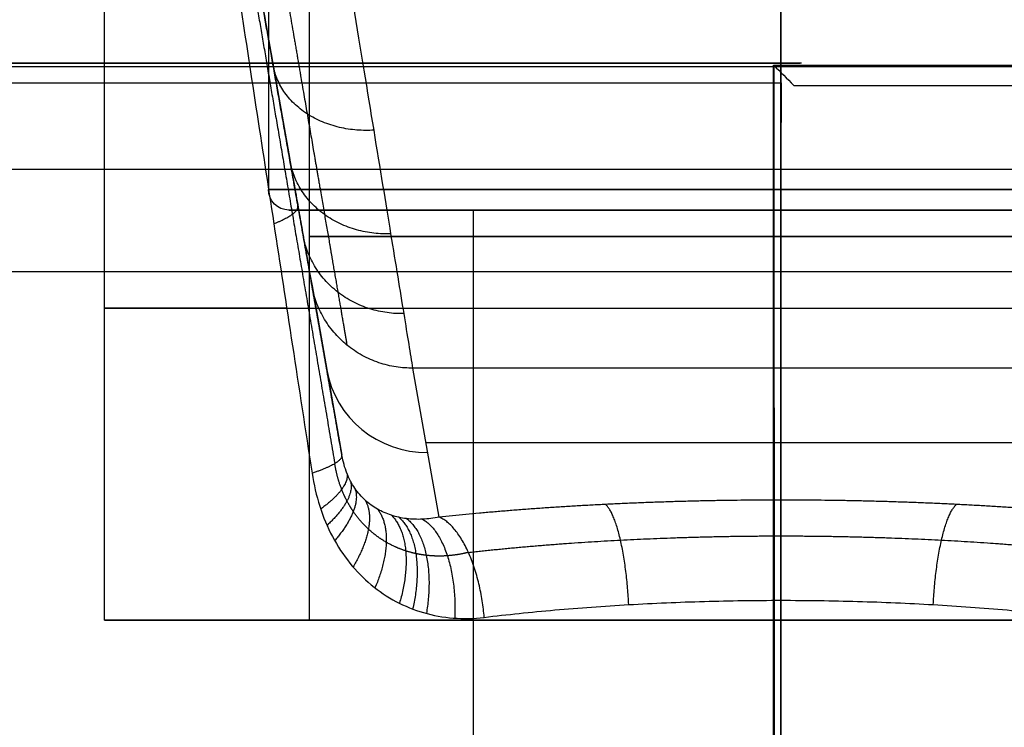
# Model space of a CAD drawing. Header units: millimetres. Extents: x -249 to 249, y -500 to 303.
# Tile 92 of 174: x -37 to 11, y -32 to 2. Entities that reach past the tile are written whole.
import ezdxf

# ---------------------------------------------------------------- set-up
doc = ezdxf.new("R2010")
doc.units = ezdxf.units.MM
doc.header["$MEASUREMENT"] = 0
doc.layers.add('Predefinito', color=7, linetype='Continuous', true_color=0x000000)

# ---------------------------------------------------------------- blocks, each defined once
blk = doc.blocks.new('FORMAmobile50ANTAC')
at = {"layer": 'Predefinito'}
blk.add_line((-200.698, 0), (-108.698, -500), dxfattribs=at)
at = {"layer": 'Predefinito', "extrusion": (1.83389e-17, 1, -3.12415e-17)}
blk.add_arc((0, 0), 218, 0.00418, 89.99582, dxfattribs=at)
at = {"layer": 'Predefinito', "extrusion": (-9.44422e-17, 1, 9.44422e-17)}
blk.add_arc((0, 0), 200.698, 0, 90, dxfattribs=at)
at = {"layer": 'Predefinito', "extrusion": (-1.00004e-16, 1, 9.74553e-17)}
blk.add_arc((0, 0, -0.983), 218.819, 0.26079, 89.73921, dxfattribs=at)
at = {"layer": 'Predefinito'}
for points, degree in [([(-217.984, 0, 0), (-217.989, 0, 0.005), (-217.995, 0, 0.011), (-218, 0, 0.016)], 3), ([(-125.982, -500, 0), (-148.315, -378.632, 0), (-178.982, -211.965, 0), (-217.984, 0, 0)], 3), ([(-217.984, 0, 0), (-209.341, 0, 0), (-200.698, 0)], 2), ([(-218, 0, 0.016), (-218.273, -0.327, 0.343), (-218.545, -0.655, 0.67), (-218.817, -0.983, 0.996)], 3), ([(-0.999, -499.017, 127.177), (-0.997, -333.006, 157.724), (-0.997, -166.995, 188.27), (-0.996, -0.983, 218.817)], 3)]:
    blk.add_open_spline(points, degree=degree, dxfattribs=at)
blk = doc.blocks.new('FORMAmobile50SCOCCAC')
at = {"layer": 'Predefinito'}
for p, q in [((0, 0, 300), (0, 0, 448.858)), ((0, -10, 448.858), (0, 0, 448.858)), ((0, -10, 300), (0, 0, 300)), ((0, -10, 300), (0, -10, 448.858))]:
    blk.add_line(p, q, dxfattribs=at)
at = {"layer": 'Predefinito', "extrusion": (-8.3745e-18, 1, 9.77025e-18)}
blk.add_arc((0, 250), 198.858, 0, 90, dxfattribs=at)
at = {"layer": 'Predefinito', "extrusion": (2.486e-17, 1, -2.22045e-17)}
blk.add_arc((0, 250), 50, 0, 180, dxfattribs=at)
at = {"layer": 'Predefinito', "extrusion": (-5.583e-19, 1, -6.2705e-17)}
blk.add_arc((0, 250), 198.858, 90, 180, dxfattribs=at)
at = {"layer": 'Predefinito', "extrusion": (0, 1, 0)}
for centre, radius, start, end in [((0, 250, -5), 198.858, 0, 90), ((0, 250, -5), 50, 0, 180), ((0, 250, -5), 198.858, 90, 180), ((0, 250, -10), 50, 0, 180)]:
    blk.add_arc(centre, radius, start, end, dxfattribs=at)
at = {"layer": 'Predefinito', "extrusion": (0, 1, -1.78656e-17)}
blk.add_arc((0, 250, -10), 198.858, 0, 90, dxfattribs=at)
at = {"layer": 'Predefinito', "extrusion": (0, 1, -6.25296e-17)}
blk.add_arc((0, 250, -10), 198.858, 90, 180, dxfattribs=at)
blk = doc.blocks.new('FORMA50 LAVABO')
at = {"layer": 'Predefinito'}
for p, q in [((-28.522, -131.671, -82.537), (-23.962, -157.529, -82.537)), ((-23, -180), (-23, -142.586)), ((0, -142.586, -23), (0, -180, -23)), ((0, -180, 23), (0, -142.586, 23)), ((-33, -180), (-33, -149.581)), ((0, -149.581, 33), (0, -180, 33)), ((-22.875, -163.693, -65.702), (-21.417, -171.964, -27.389)), ((17.951, -167.712, -66.757), (-17.951, -167.712, -66.757)), ((-16.67, -174.98, -33.093), (-17.951, -167.712, -66.757)), ((0, -174.148, -36.945), (0, -167.712, -66.757)), ((-17.311, -171.346, -49.925), (17.311, -171.346, -49.925)), ((0, -180, -33), (0, -179.036, -33)), ((-33, -180), (-23, -180)), ((0, -180, -33), (0, -180, -23)), ((0, -180, 23), (0, -180, 33))]:
    blk.add_line(p, q, dxfattribs=at)
at = {"layer": 'Predefinito', "extrusion": (1, 0, 0)}
blk.add_arc((-99.289, -51.985), 70, 192.1827, 255, dxfattribs=at)
at = {"layer": 'Predefinito', "extrusion": (0, 1, 0)}
for centre, radius, start, end in [((0, 0, -161.293), 23, 270, 90), ((0, 0, -161.293), 23, 90, 270), ((0, 0, -164.791), 33, 316.9282, 90), ((0, 0, -164.791), 33, 90, 223.0718), ((0, 0, -180), 33, 270, 90), ((0, 0, -180), 33, 90, 270)]:
    blk.add_arc(centre, radius, start, end, dxfattribs=at)
at = {"layer": 'Predefinito', "extrusion": (0.037184, -0.210884, 0.976804)}
blk.add_arc((-45.953, -167.656, -10.992), 5, 180, 260.2274, dxfattribs=at)
at = {"layer": 'Predefinito', "extrusion": (-1.23573e-15, 1, -2.52221e-32)}
blk.add_arc((0, 0, -180), 23, 270, 90, dxfattribs=at)
at = {"layer": 'Predefinito', "extrusion": (1.23573e-15, 1, 2.52221e-32)}
blk.add_arc((0, 0, -180), 23, 90, 270, dxfattribs=at)
at = {"layer": 'Predefinito'}
for points, weights, degree in [([(-31.112, -116.98, -114.77), (-26.849, -141.155, -108.292), (-23.807, -158.412, -90.165), (-22.875, -163.693, -65.702)], [1, 0.902314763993, 0.902314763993, 1], 3), ([(-21.417, -171.964, -27.389), (-22.908, -163.505, -25.954), (-24.278, -155.738, -24.403), (-25.517, -148.713, -22.745)], [1, 0.997781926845, 0.997781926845, 1], 3), ([(-25.72, -149.122, -21.163), (-24.521, -156.165, -22.696), (-23.195, -163.961, -24.124), (-21.767, -172.359, -25.425)], [0.972877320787, 0.968639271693, 0.963881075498, 0.95861903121], 3), ([(-19.852, -156.107, -92.871), (-24.167, -156.366, -92.511), (-24.776, -152.916, -89.951)], [1, 0.755297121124, 1.00000000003], 2), ([(-19.024, -161.16, -84.726), (-23.293, -161.324, -84.415), (-23.948, -157.609, -82.387)], [1, 0.759434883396, 1.00000000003], 2), ([(-24.737, -160.669, -21.842), (-23.497, -160.17, -23.247), (-23.562, -159.801, -25.151)], [0.999997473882, 0.932263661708, 1.00000389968], 2), ([(-18.387, -165.053, -75.966), (-22.62, -165.14, -75.726), (-23.311, -161.223, -74.253)], [1, 0.762607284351, 1.00000000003], 2), ([(-17.951, -167.712, -66.757), (-22.161, -167.745, -66.604), (-22.875, -163.693, -65.702)], [1, 0.764767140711, 1], 2), ([(-22.875, -172.833, -23.785), (-21.355, -172.317, -25.247), (-21.417, -171.964, -27.389)], [1, 0.917238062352, 1], 2), ([(-21.174, -172.834, -27.65), (-21.003, -173.534, -25.53), (-22.452, -174.584, -24.185)], [1.00000132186, 0.912687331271, 1.00000249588], 2), ([(-20.998, -173.217, -27.881), (-20.73, -174.067, -25.747), (-22.142, -175.38, -24.469)], [0.999999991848, 0.907599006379, 1.00000284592], 2), ([(-20.788, -173.567, -28.17), (-20.399, -174.548, -26.004), (-21.769, -176.123, -24.801)], [1.00000038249, 0.900861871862, 1.00000026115], 2), ([(-20.283, -174.151, -28.872), (-19.608, -175.321, -26.593), (-20.874, -177.405, -25.559)], [0.999995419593, 0.883656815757, 1.00000099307], 2), ([(0, -174.148, -36.945), (-5.802, -174.148, -36.945), (-11.456, -174.43, -35.639), (-16.67, -174.98, -33.093)], [1, 0.982887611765, 0.982887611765, 1], 3), ([(16.67, -174.98, -33.093), (11.456, -174.43, -35.639), (5.802, -174.148, -36.945), (0, -174.148, -36.945)], [1, 0.982887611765, 0.982887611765, 1], 3), ([(0, -174.148, -36.945), (0, -175, -33), (0, -179.036, -33)], [1, 0.778148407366, 0.999999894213], 2), ([(-19.679, -174.591, -29.687), (-18.689, -175.85, -27.233), (-19.804, -178.428, -26.397)], [0.999999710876, 0.862747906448, 1.00000045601], 2), ([(-7.429, -179.246, -32.153), (-7.621, -175.192, -32.109), (-8.554, -174.359, -35.969)], [1, 0.776406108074, 1], 2), ([(7.429, -179.246, -32.153), (7.621, -175.192, -32.109), (8.554, -174.359, -35.969)], [1, 0.776406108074, 1], 2), ([(-19.004, -174.888, -30.548), (-17.712, -176.139, -27.865), (-18.607, -179.181, -27.254)], [1.00000040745, 0.839962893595, 1.00000005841], 2), ([(-18.642, -174.986, -30.987), (-17.212, -176.199, -28.17), (-17.966, -179.461, -27.681)], [0.9999999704, 0.828184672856, 1.00000022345], 2), ([(-18.264, -175.052, -31.427), (-16.71, -176.206, -28.465), (-17.296, -179.677, -28.104)], [0.999999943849, 0.816278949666, 0.999999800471], 2), ([(-17.482, -175.082, -32.281), (-15.738, -176.072, -29.006), (-15.912, -179.906, -28.91)], [0.999989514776, 0.793099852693, 1.00000011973], 2), ([(-14.476, -179.867, -29.655), (-14.826, -175.759, -29.485), (-16.67, -174.98, -33.093)], [1, 0.771245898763, 1], 2)]:
    blk.add_rational_spline(points, weights, degree=degree, dxfattribs=at)
for points, weights, knots in [([(-29.594, -117.608, -118.111), (-29.077, -120.618, -117.29), (-28.568, -123.577, -116.263), (-27.58, -129.324, -113.813), (-27.101, -132.114, -112.392), (-26.179, -137.472, -109.184), (-25.737, -140.041, -107.397), (-24.9, -144.91, -103.489), (-24.504, -147.211, -101.369), (-23.766, -151.501, -96.836), (-23.424, -153.492, -94.423), (-22.799, -157.124, -89.35), (-22.516, -158.767, -86.689), (-22.016, -161.674, -81.169), (-21.798, -162.939, -78.309), (-21.432, -165.068, -72.446), (-21.283, -165.932, -69.441), (-21.171, -166.588, -66.391)], [0.86141102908, 0.862736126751, 0.864029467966, 0.866530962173, 0.867739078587, 0.870050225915, 0.871153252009, 0.873236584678, 0.874216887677, 0.876039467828, 0.876881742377, 0.878415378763, 0.879106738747, 0.880328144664, 0.880858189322, 0.881749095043, 0.88210999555, 0.882383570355], [0, 0, 0, 0, 9.662251, 9.662251, 19.324502, 19.324502, 28.986753, 28.986753, 38.649005, 38.649005, 48.311256, 48.311256, 57.973507, 57.973507, 67.635758, 67.635758, 77.298009, 77.298009, 77.298009, 77.298009]), ([(-15.248, -176.699, -30.551), (-15.588, -176.785, -30.341), (-15.929, -176.84, -30.122), (-16.613, -176.889, -29.665), (-16.956, -176.883, -29.428), (-17.47, -176.824, -29.058), (-17.641, -176.796, -28.933), (-17.977, -176.723, -28.681), (-18.143, -176.679, -28.555), (-18.631, -176.52, -28.176), (-18.948, -176.381, -27.922), (-19.558, -176.029, -27.415), (-19.853, -175.814, -27.162), (-20.392, -175.316, -26.687), (-20.639, -175.031, -26.462), (-20.972, -174.542, -26.156), (-21.076, -174.369, -26.059), (-21.265, -174.009, -25.883), (-21.35, -173.821, -25.803), (-21.579, -173.234, -25.591), (-21.696, -172.807, -25.484), (-21.767, -172.359, -25.424)], [0.885622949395, 0.889132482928, 0.892783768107, 0.900310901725, 0.904186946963, 0.910115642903, 0.91211450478, 0.916070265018, 0.918035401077, 0.923873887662, 0.92769157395, 0.935056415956, 0.938615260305, 0.94503976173, 0.947942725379, 0.951675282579, 0.952810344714, 0.954790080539, 0.955642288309, 0.957749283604, 0.958556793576, 0.958619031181], [0, 0, 0, 0, 1.705337, 1.705337, 3.410673, 3.410673, 4.263341, 4.263341, 5.11601, 5.11601, 6.821346, 6.821346, 8.526683, 8.526683, 10.23202, 10.23202, 11.084688, 11.084688, 11.937356, 11.937356, 13.642693, 13.642693, 13.642693, 13.642693]), ([(-15.248, -176.699, -30.552), (-12.891, -176.436, -31.715), (-10.395, -176.234, -32.609), (-5.268, -175.964, -33.806), (-2.633, -175.895, -34.109), (0, -175.895, -34.109)], [0.885622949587, 0.886758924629, 0.887624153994, 0.888781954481, 0.889074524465, 0.889074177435], [0, 0, 0, 0, 8.660983, 8.660983, 17.321966, 17.321966, 17.321966, 17.321966]), ([(0, -175.895, -34.109), (2.633, -175.895, -34.109), (5.268, -175.964, -33.806), (10.395, -176.234, -32.609), (12.891, -176.436, -31.715), (15.248, -176.699, -30.552)], [0.889074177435, 0.889074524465, 0.888781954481, 0.887624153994, 0.886758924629, 0.885622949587], [0, 0, 0, 0, 8.660983, 8.660983, 17.321966, 17.321966, 17.321966, 17.321966])]:
    blk.add_rational_spline(points, weights, degree=3, knots=knots, dxfattribs=at)
for points, knots in [([(-17.951, -167.712, -66.757), (-18.062, -167.037, -69.882), (-18.207, -166.148, -72.962), (-18.566, -163.957, -78.97), (-18.779, -162.655, -81.899), (-19.269, -159.664, -87.552), (-19.546, -157.974, -90.276), (-20.157, -154.239, -95.467), (-20.492, -152.193, -97.934), (-21.214, -147.783, -102.566), (-21.601, -145.419, -104.731), (-22.42, -140.418, -108.717), (-22.852, -137.781, -110.539), (-23.752, -132.282, -113.804), (-24.221, -129.42, -115.248), (-25.186, -123.527, -117.732), (-25.682, -120.495, -118.772), (-26.188, -117.406, -119.599)], [0.212628, 0.212628, 0.212628, 0.212628, 0.349674, 0.349674, 0.48672, 0.48672, 0.623767, 0.623767, 0.760813, 0.760813, 0.897859, 0.897859, 1.034905, 1.034905, 1.171951, 1.171951, 1.308997, 1.308997, 1.308997, 1.308997]), ([(-26.435, -149.581, -19.753), (-25.898, -153.089, -20.472), (-25.332, -156.79, -21.169), (-24.143, -164.549, -22.514), (-23.522, -168.608, -23.163), (-22.875, -172.833, -23.785)], [0.6417093, 0.6417093, 0.6417093, 0.6417093, 0.7233051, 0.7233051, 0.8049014, 0.8049014, 0.8049014, 0.8049014]), ([(-16.67, -174.98, -33.093), (-16.946, -175.037, -32.83), (-17.216, -175.07, -32.559), (-17.747, -175.094, -32.003), (-18.008, -175.084, -31.718), (-18.392, -175.035, -31.281), (-18.518, -175.014, -31.133), (-18.765, -174.959, -30.84), (-18.886, -174.926, -30.694), (-19.24, -174.811, -30.257), (-19.465, -174.713, -29.969), (-19.893, -174.468, -29.405), (-20.097, -174.321, -29.127), (-20.375, -174.066, -28.744), (-20.464, -173.975, -28.621), (-20.632, -173.781, -28.387), (-20.712, -173.678, -28.275), (-20.863, -173.457, -28.066), (-20.934, -173.339, -27.968), (-21.063, -173.095, -27.794), (-21.122, -172.967, -27.716), (-21.227, -172.7, -27.583), (-21.274, -172.56, -27.527), (-21.355, -172.27, -27.439), (-21.39, -172.119, -27.407), (-21.417, -171.964, -27.389)], [0, 0, 0, 0, 0.001080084, 0.001080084, 0.002160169, 0.002160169, 0.00270019, 0.00270019, 0.003240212, 0.003240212, 0.004320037, 0.004320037, 0.005400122, 0.005400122, 0.005940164, 0.005940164, 0.006480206, 0.006480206, 0.007020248, 0.007020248, 0.00756029, 0.00756029, 0.008100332, 0.008100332, 0.008640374, 0.008640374, 0.008640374, 0.008640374]), ([(-22.875, -172.833, -23.785), (-22.79, -173.387, -23.867), (-22.663, -173.932, -23.988), (-22.328, -174.972, -24.3), (-22.121, -175.465, -24.49), (-21.628, -176.395, -24.926), (-21.347, -176.823, -25.169), (-20.715, -177.61, -25.692), (-20.366, -177.965, -25.97), (-19.612, -178.593, -26.544), (-19.209, -178.864, -26.838), (-18.353, -179.32, -27.431), (-17.902, -179.503, -27.728), (-16.965, -179.774, -28.311), (-16.482, -179.862, -28.595), (-15.488, -179.94, -29.145), (-14.985, -179.929, -29.407), (-14.476, -179.867, -29.655)], [0, 0, 0, 0, 0.00171292, 0.00171292, 0.00343389, 0.00343389, 0.00515603, 0.00515603, 0.00687356, 0.00687356, 0.00859552, 0.00859552, 0.01031343, 0.01031343, 0.01203556, 0.01203556, 0.01375808, 0.01375808, 0.01375808, 0.01375808]), ([(-14.476, -179.867, -29.655), (-13.354, -179.731, -30.203), (-12.201, -179.611, -30.687), (-9.846, -179.403, -31.521), (-8.646, -179.316, -31.872), (-6.212, -179.176, -32.434), (-4.979, -179.124, -32.646), (-2.498, -179.053, -32.929), (-1.249, -179.036, -33), (0, -179.036, -33)], [5.8290562, 5.8290562, 5.8290562, 5.8290562, 5.9425885, 5.9425885, 6.0561208, 6.0561208, 6.1696531, 6.1696531, 6.2831853, 6.2831853, 6.2831853, 6.2831853]), ([(0, -179.036, -33), (1.249, -179.036, -33), (2.498, -179.053, -32.929), (4.979, -179.124, -32.646), (6.212, -179.176, -32.434), (8.646, -179.316, -31.872), (9.846, -179.403, -31.521), (12.201, -179.611, -30.687), (13.354, -179.731, -30.203), (14.476, -179.867, -29.655)], [0, 0, 0, 0, 0.1135323, 0.1135323, 0.2270646, 0.2270646, 0.3405968, 0.3405968, 0.4541291, 0.4541291, 0.4541291, 0.4541291])]:
    blk.add_open_spline(points, degree=3, knots=knots, dxfattribs=at)
blk = doc.blocks.new('SIFONE LAVABO SOSPESO')
at = {"layer": 'Predefinito'}
for p, q in [((0, 19, 25), (0, 1, 25)), ((0, 1, -25), (0, 19, -25)), ((25, 19), (25, 1)), ((0, -75, -15), (0, 0, -15)), ((0, 0, 15), (0, -75, 15)), ((0, 0, -24), (0, 0, -15)), ((0, 0, 15), (0, 0, 24)), ((15, -75), (15, 0)), ((15, 0), (24, 0))]:
    blk.add_line(p, q, dxfattribs=at)
at = {"layer": 'Predefinito', "extrusion": (0, 1, 4.44089e-18)}
blk.add_arc((0, 0, 1), 25, 270, 90, dxfattribs=at)
at = {"layer": 'Predefinito', "extrusion": (1, 0, -1.02054e-17)}
for centre, start, end in [((1, -24), 180, 270), ((1, 24), 90, 180)]:
    blk.add_arc(centre, 1, start, end, dxfattribs=at)
at = {"layer": 'Predefinito', "extrusion": (0, 1, -4.44089e-18)}
blk.add_arc((0, 0, 1), 25, 90, 270, dxfattribs=at)
at = {"layer": 'Predefinito'}
blk.add_arc((24, 1), 1, 270, 0, dxfattribs=at)
at = {"layer": 'Predefinito', "extrusion": (0, 1, -2.05433e-33)}
blk.add_arc((0, 0), 24, 270, 90, dxfattribs=at)
at = {"layer": 'Predefinito', "extrusion": (-1.77636e-16, 1, -3.62568e-33)}
blk.add_arc((0, 0), 15, 270, 90, dxfattribs=at)
at = {"layer": 'Predefinito', "extrusion": (0, 1, 2.05433e-33)}
blk.add_arc((0, 0), 24, 90, 270, dxfattribs=at)
at = {"layer": 'Predefinito', "extrusion": (1.77636e-16, 1, 3.62568e-33)}
blk.add_arc((0, 0), 15, 90, 270, dxfattribs=at)
blk = doc.blocks.new('MBF 50 S')
at = {"layer": 'Predefinito'}
for name, p in [('FORMA50 LAVABO', (0, 153, 250)), ('FORMAmobile50SCOCCAC', (0, 0))]:
    blk.add_blockref(name, p, dxfattribs=at)
at = {"layer": 'Predefinito', "extrusion": (0, 0, -1)}
blk.add_blockref('SIFONE LAVABO SOSPESO', (0, -7, -250), dxfattribs=at)
at = {"layer": 'Predefinito', "extrusion": (0.004643, 0.000854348, 0.999989), "rotation": 359.9997036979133}
blk.add_blockref('FORMAmobile50ANTAC', (-1.158, -0.214, 248.985), dxfattribs=at)
at = {"layer": 'Predefinito', "extrusion": (0.999999, 2.43986e-07, 0.001624), "rotation": 269.9830676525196}
blk.add_blockref('FORMAmobile50ANTAC', (0, 249.63, 0.389), dxfattribs=at)

msp = doc.modelspace()

# ---------------------------------------------------------------- block references
at = {"layer": 'Predefinito'}
msp.add_blockref('MBF 50 S', (0, 0), dxfattribs=at)

doc.saveas('drawing.dxf')
